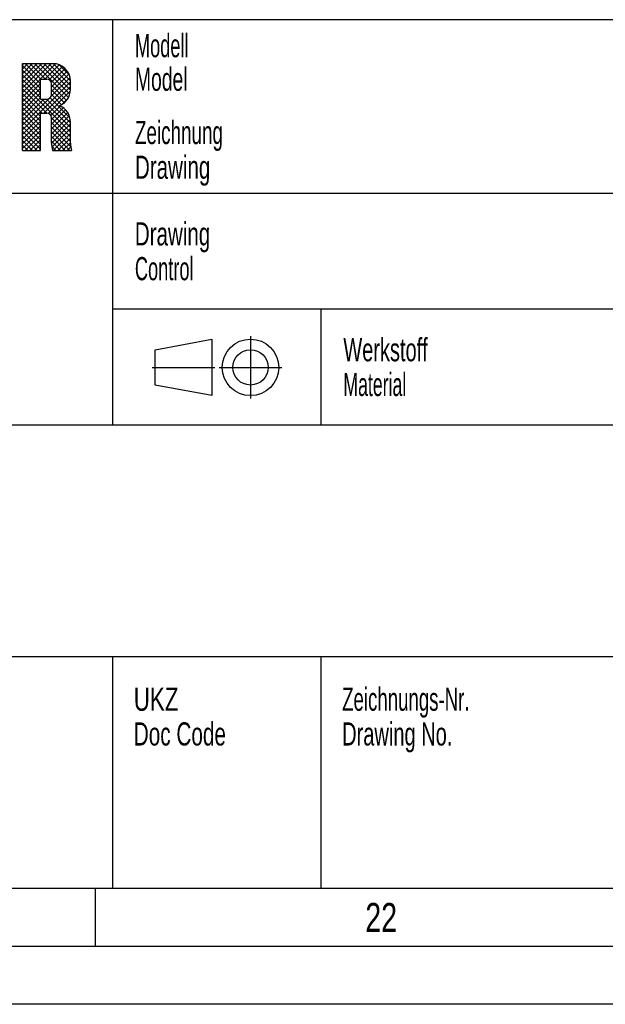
# Model space of a CAD drawing. Header units: millimetres. Extents: x 0 to 1189, y 0 to 841.
# Tile 68 of 169: x 1038 to 1089, y 0 to 85. Entities that reach past the tile are written whole.
import ezdxf

# ---------------------------------------------------------------- set-up
doc = ezdxf.new("R2010")
doc.units = ezdxf.units.MM
doc.header["$LTSCALE"] = 65.395
doc.linetypes.add('CENTER', pattern=[0.6, 0.375, -0.075, 0.075, -0.075])
doc.layers.get('0').update_dxf_attribs({"linetype": 'CONTINUOUS'})
doc.styles.add('TEXTSTYLE_2', font='txt')
doc.styles.add('TEXTSTYLE_3', font='txt', dxfattribs={"width": 0.8})

msp = doc.modelspace()

# ---------------------------------------------------------------- linework, layer by layer
at = {"color": 6, "linetype": 'CONTINUOUS'}
for p, q in [((1179, 85), (992, 85)), ((1179, 70), (992, 70)), ((1184, 5), (5, 5))]:
    msp.add_line(p, q, dxfattribs=at)
at = {"color": 7, "linetype": 'CONTINUOUS'}
for p, q in [((1046, 50), (1046, 85)), ((1179, 60), (1046, 60)), ((1064, 50), (1064, 60)), ((1049.65902, 56.51096), (1054.53774, 57.42572)), ((1054.53774, 57.42572), (1054.53774, 52.547)), ((1049.65902, 53.46176), (1049.65902, 56.51096)), ((1054.53774, 52.547), (1049.65902, 53.46176)), ((1179, 50), (992, 50)), ((1179, 30), (992, 30)), ((1046, 10), (1046, 29.97776)), ((1064, 10), (1064, 29.97776))]:
    msp.add_line(p, q, dxfattribs=at)
at = {"color": 5, "linetype": 'CONTINUOUS'}
for p, q in [((1038.18357, 81.20969), (1040.81436, 81.20969)), ((1038.18357, 73.70637), (1038.18357, 81.20969)), ((1038.2505, 81.20969), (1038.18357, 81.14276)), ((1038.65457, 81.20969), (1038.18357, 80.73869)), ((1039.05864, 81.20969), (1038.18357, 80.33461)), ((1039.46271, 81.20969), (1038.18357, 79.93054)), ((1039.86678, 81.20969), (1038.18357, 79.52647)), ((1040.27085, 81.20969), (1038.18357, 79.1224)), ((1040.67492, 81.20969), (1038.18357, 78.71833)), ((1041.05912, 81.18981), (1038.18357, 78.31426)), ((1039.75686, 79.4733), (1038.18357, 81.0466)), ((1039.77785, 79.85638), (1038.42455, 81.20969)), ((1040.18193, 79.85638), (1038.82862, 81.20969)), ((1042.16542, 78.27696), (1039.23269, 81.20969)), ((1042.27806, 78.56839), (1039.63676, 81.20969)), ((1042.33056, 78.91996), (1040.04083, 81.20969)), ((1041.37547, 81.10209), (1040.12976, 79.85638)), ((1042.33127, 79.32332), (1040.44491, 81.20969)), ((1041.64167, 80.96422), (1040.488, 79.81055)), ((1041.86676, 80.78524), (1040.66984, 79.58832)), ((1042.33088, 79.72779), (1040.84938, 81.20928)), ((1042.2331, 80.22964), (1041.35123, 81.11151)), ((1039.75686, 79.06923), (1038.18357, 80.64253)), ((1039.75686, 78.66516), (1038.18357, 80.23846)), ((1042.29879, 80.00505), (1040.64933, 78.35559)), ((1042.05343, 80.56784), (1040.68649, 79.2009)), ((1042.19991, 80.31025), (1040.68649, 78.79682)), ((1039.75686, 78.26109), (1038.18357, 79.83439)), ((1042.33127, 79.63346), (1038.18357, 75.48576)), ((1039.75686, 79.48348), (1038.18357, 77.91019)), ((1042.33127, 75.28261), (1038.18357, 79.43031)), ((1039.75686, 79.07941), (1038.18357, 77.50612)), ((1039.75686, 79.85638), (1040.30727, 79.85638)), ((1039.75686, 78.1401), (1039.75686, 79.85638)), ((1042.33127, 79.22939), (1040.0263, 76.92442)), ((1040.68649, 78.51933), (1040.68649, 79.47716)), ((1042.00789, 78.03042), (1040.68649, 79.35182)), ((1042.33127, 78.96664), (1042.33127, 79.69277)), ((1040.28539, 76.92442), (1038.18357, 79.02624)), ((1039.75686, 78.67534), (1038.18357, 77.10205)), ((1039.88132, 76.92442), (1038.18357, 78.62217)), ((1039.75686, 78.27127), (1038.18357, 76.69797)), ((1039.75686, 76.64481), (1038.18357, 78.2181)), ((1042.32398, 78.81803), (1040.4148, 76.90885)), ((1042.28504, 76.54105), (1040.57517, 78.25092)), ((1041.81109, 77.82315), (1040.68649, 78.94775)), ((1041.5756, 77.65457), (1040.68649, 78.54368)), ((1042.14088, 78.23086), (1041.55014, 77.64012)), ((1040.47101, 78.17727), (1038.18357, 75.88983)), ((1040.02977, 78.1401), (1038.18357, 76.2939)), ((1039.75686, 76.24073), (1038.18357, 77.81403)), ((1039.75686, 75.83666), (1038.18357, 77.40996)), ((1039.75686, 78.1401), (1040.30727, 78.1401)), ((1042.33127, 75.68668), (1039.87785, 78.1401)), ((1042.33127, 76.09075), (1040.28192, 78.1401)), ((1041.45459, 77.54457), (1040.63899, 76.72897)), ((1041.70871, 77.39462), (1040.68649, 76.3724)), ((1039.75686, 75.43259), (1038.18357, 77.00589)), ((1039.75686, 76.65499), (1038.18357, 75.08169)), ((1039.75686, 75.02852), (1038.18357, 76.60182)), ((1039.75686, 76.92442), (1040.30727, 76.92442)), ((1039.75686, 73.70637), (1039.75686, 76.92442)), ((1041.92295, 77.20479), (1040.68649, 75.96833)), ((1042.09873, 76.9765), (1040.68649, 75.56426)), ((1042.23295, 76.70665), (1040.68649, 75.16018)), ((1040.68649, 74.34998), (1040.68649, 76.54518)), ((1042.33127, 74.87854), (1040.68649, 76.52332)), ((1039.75686, 76.25091), (1038.18357, 74.67762)), ((1039.75686, 74.62445), (1038.18357, 76.19775)), ((1039.75686, 75.84684), (1038.18357, 74.27355)), ((1039.75686, 74.22038), (1038.18357, 75.79367)), ((1042.31581, 76.38544), (1040.68649, 74.75611)), ((1042.33127, 74.47447), (1040.68649, 76.11925)), ((1042.33127, 75.99682), (1040.68649, 74.35204)), ((1042.36694, 74.03473), (1040.68649, 75.71518)), ((1042.33127, 74.34998), (1042.33127, 76.16939)), ((1039.75686, 75.44277), (1038.18357, 73.86948)), ((1039.75686, 73.81631), (1038.18357, 75.3896)), ((1039.46271, 73.70639), (1038.18357, 74.98553)), ((1039.75686, 75.0387), (1038.42455, 73.70639)), ((1042.29121, 73.70639), (1040.68649, 75.31111)), ((1041.88714, 73.70639), (1040.68649, 74.90704)), ((1042.33127, 75.59275), (1040.72968, 73.99117)), ((1042.33127, 75.18868), (1040.84898, 73.70639)), ((1039.05864, 73.70639), (1038.18357, 74.58146)), ((1038.65457, 73.70639), (1038.18357, 74.17739)), ((1039.75686, 74.63463), (1038.82862, 73.70639)), ((1039.75686, 74.23056), (1039.23269, 73.70639)), ((1041.48307, 73.70639), (1040.68649, 74.50297)), ((1041.079, 73.70639), (1040.71676, 74.06862)), ((1042.33127, 74.78461), (1041.25305, 73.70639)), ((1042.33127, 74.38054), (1041.65712, 73.70639)), ((1042.3702, 74.0154), (1042.06119, 73.70639)), ((1038.2505, 73.70639), (1038.18357, 73.77332)), ((1038.18357, 73.70639), (1039.75686, 73.70639)), ((1039.75686, 73.82649), (1039.63676, 73.70639)), ((1040.79485, 73.70639), (1042.43963, 73.70639)), ((1179, 10), (10, 10)), ((1044.5, 5), (1044.5, 10)), ((1189, 0), (0, 0))]:
    msp.add_line(p, q, dxfattribs=at)
at = {"color": 5, "linetype": 'CENTER'}
for p, q in [((1057.89186, 57.68614), (1057.89186, 52.28658)), ((1049.40637, 54.98636), (1054.80636, 54.98636)), ((1055.19209, 54.98636), (1060.59164, 54.98636))]:
    msp.add_line(p, q, dxfattribs=at)
at = {"color": 7, "linetype": 'CONTINUOUS'}
for radius in [2.43936, 1.5246]:
    msp.add_circle((1057.89186, 54.98636), radius, dxfattribs=at)
at = {"color": 5, "linetype": 'CONTINUOUS'}
for centre, radius, start, end in [((1040.81436, 79.69277), 1.51692, 0, 90), ((1040.30727, 79.47716), 0.37923, 0, 90), ((1040.30727, 78.51933), 0.37923, 270, 360), ((1040.81436, 78.96664), 1.51692, 292.7765819, 360), ((1040.81436, 76.16939), 1.51692, 0, 67.2234181), ((1040.30727, 76.54518), 0.37923, 0, 90), ((1043.78893, 74.54136), 3.10833, 183.5297821, 195.5825115), ((1045.43369, 74.54136), 3.10832, 183.5297928, 195.5825115)]:
    msp.add_arc(centre, radius, start, end, dxfattribs=at)

# ---------------------------------------------------------------- texts
for s, height, style, width, p in [('Modell', 2, 'TEXTSTYLE_3', 0.587302, (1047.90891, 81.76214)), ('Model', 2, 'TEXTSTYLE_3', 0.62381, (1047.90891, 78.86214)), ('Zeichnung', 2, 'TEXTSTYLE_3', 0.608466, (1047.90891, 74.26214)), ('Drawing', 2, 'TEXTSTYLE_3', 0.663265, (1047.90891, 71.26214)), ('Drawing', 2, 'TEXTSTYLE_3', 0.663265, (1047.90186, 65.5095)), ('Control', 2, 'TEXTSTYLE_3', 0.588435, (1047.90186, 62.5095)), ('Werkstoff', 2, 'TEXTSTYLE_3', 0.645503, (1065.90891, 55.51214)), ('Material', 2, 'TEXTSTYLE_3', 0.571429, (1065.90891, 52.51214)), ('UKZ', 2, 'TEXTSTYLE_3', 0.722222, (1047.80501, 25.34131)), ('Zeichnungs-Nr.', 2, 'TEXTSTYLE_3', 0.602041, (1065.80501, 25.34131)), ('Doc Code', 2, 'TEXTSTYLE_3', 0.669643, (1047.80501, 22.34131)), ('Drawing No.', 2, 'TEXTSTYLE_3', 0.647186, (1065.80501, 22.34131)), ('22', 2.50001, 'TEXTSTYLE_2', 0.738095, (1067.806, 6.248))]:
    msp.add_text(s, height=height, dxfattribs=dict(at, style=style, width=width)).set_placement(p)

doc.saveas('drawing.dxf')
